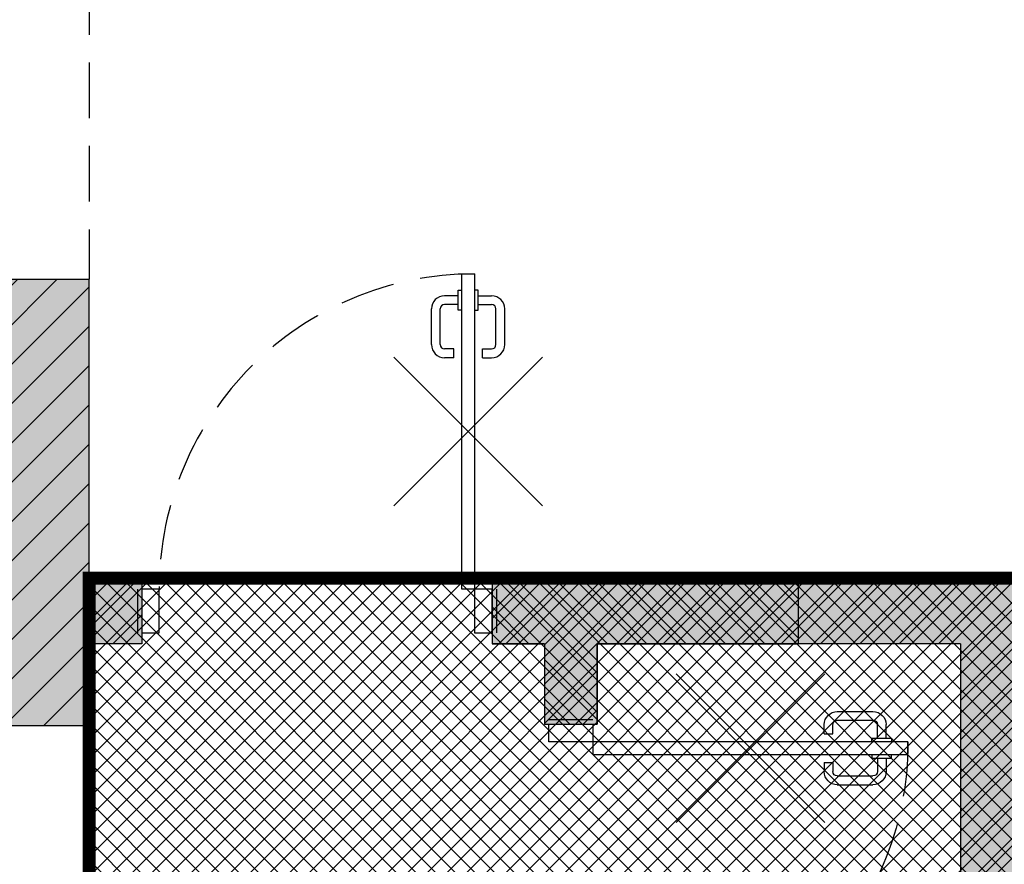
# Model space of a CAD drawing. Header units: millimetres. Extents: x 59331 to 112314, y -16110 to 34390.
# Tile 154 of 198: x 70776 to 71001, y 20979 to 21172. Entities that reach past the tile are written whole.
import ezdxf

# ---------------------------------------------------------------- set-up
doc = ezdxf.new("R2010")
doc.units = ezdxf.units.MM
for name, pattern in [('( Dashed )', [0.75, 0.5, -0.25]), ('DASHED', [0.75, 0.5, -0.25]), ('DASHEDX2', [38.1, 25.4, -12.7])]:
    doc.linetypes.add(name, pattern=pattern)
for name, color, linetype in [('_HSA_HATCH_WYPEŁNIENIA_PRZEGRÓD', 205, 'Continuous'), ('_HSA_PRZERYWANE', 153, 'DASHEDX2'), ('_HSA_STOLARKA_WEWNĘTRZNA', 132, 'Continuous'), ('_HSA_WIDOKOWE', 1, 'Continuous'), ('_HSA_ŚCIANY_DZIAŁOWE', 6, 'Continuous'), ('_HSA_ŚCIANY_MUROWANE', 4, 'Continuous')]:
    doc.layers.add(name, color=color, linetype=linetype)
doc.layers.add('_HSA_WYBURZENIA', color=7, linetype='Continuous', true_color=0xdd0303)
doc.layers.add('_HSA_ZAKRES_OPRACOWANIA_HATCH', color=31, linetype='Continuous', transparency=0.5)

# ---------------------------------------------------------------- blocks, each defined once
blk = doc.blocks.new('*U25')
for p, q in [((73.275, 68.25), (74.075, 68.25)), ((73.275, 63.75), (73.275, 68.25)), ((77.8, 68.25), (77, 68.25)), ((77.8, 63.75), (77.8, 68.25)), ((73.275, 67), (70.175, 67)), ((77.8, 67), (80.9, 67)), ((67.175, 55.86), (67.175, 64)), ((69.175, 55.86), (69.175, 64)), ((73.275, 65), (70.175, 65)), ((74.075, 63.75), (73.275, 63.75)), ((77, 63.75), (77.8, 63.75)), ((77.8, 65), (80.9, 65)), ((81.9, 55.86), (81.9, 64)), ((83.9, 55.86), (83.9, 64)), ((72.275, 54.86), (70.175, 54.86)), ((72.275, 52.86), (72.275, 54.86)), ((78.8, 52.86), (78.8, 54.86)), ((78.8, 54.86), (80.9, 54.86)), ((72.275, 52.86), (70.175, 52.86)), ((78.8, 52.86), (80.9, 52.86))]:
    blk.add_line(p, q)
for points in [[(77, 0), (74.075, 0), (74.075, 72), (77, 72)], [(1, 0), (1, -10), (5, -10), (5, 0)], [(77, 0), (77, -10), (81, -10), (81, 0)]]:
    blk.add_lwpolyline(points, close=True)
for points in [[(0, 0), (0, -10)], [(82, 0), (82, -10)]]:
    blk.add_lwpolyline(points)
at = {"linetype": 'DASHED', "ltscale": 25}
blk.add_arc((77, 0), 72, 90, 180, dxfattribs=at)
for centre, radius, start, end in [((70.175, 64), 3, 90, 180), ((80.9, 64), 3, 0, 90), ((70.175, 64), 1, 90, 180), ((80.9, 64), 1, 0, 90), ((70.175, 55.86), 3, 180, 270), ((70.175, 55.86), 1, 180, 270), ((80.9, 55.86), 3, 270, 0), ((80.9, 55.86), 1, 270, 0)]:
    blk.add_arc(centre, radius, start, end)
blk = doc.blocks.new('A$C6782ac1e')
at = {"linetype": 'Continuous', "ltscale": 400}
for p, q in [((-12.24, 20.65), (12.24, -20.65)), ((20.65, 12.24), (-20.65, -12.24))]:
    blk.add_line(p, q, dxfattribs=at)

msp = doc.modelspace()

# ---------------------------------------------------------------- hatches: boundary and pattern name
at = {"layer": '_HSA_HATCH_WYPEŁNIENIA_PRZEGRÓD'}
h = msp.add_hatch(dxfattribs=at)
h.set_pattern_fill('ANSI31', color=256, scale=2, angle=-1e-13, style=0)
h.paths.add_polyline_path([(70804.33, 21044.14), (70792.33, 21044.14), (70792.33, 21029.14), (70804.33, 21029.14)])
h.paths.add_polyline_path([(71039.39, 21029.14), (71196.33, 21029.14), (71196.33, 21010.81), (71208.33, 21010.81), (71208.33, 21029.14), (71234.39, 21029.14), (71234.39, 21044.14), (70884.33, 21044.14), (70884.33, 21029.14), (70896.33, 21029.14), (70896.33, 21010.81), (70908.33, 21010.81), (70908.33, 21029.14), (70991.33, 21029.14), (70991.33, 20789.14), (71003.33, 20789.14), (71003.33, 20959.1), (71039.39, 20959.1)])
h.paths.add_polyline_path([(71030.86, 21022.64), (71030.86, 21008.64), (71010.86, 21008.64), (71010.86, 21022.64)], flags=16)
h.paths.add_polyline_path([(71030.86, 21001.41), (71030.86, 20987.41), (71010.86, 20987.41), (71010.86, 21001.41)], flags=16)
h.paths.add_polyline_path([(71030.86, 20978.54), (71030.86, 20964.54), (71010.86, 20964.54), (71010.86, 20978.54)], flags=16)
h.paths.add_polyline_path([(70908.33, 20930.81), (70896.33, 20930.81), (70896.33, 20789.14), (70908.33, 20789.14)], flags=17)
h.paths.add_polyline_path([(71706.81, 21149.88), (71691.81, 21149.88), (71691.81, 21044.14), (71344.39, 21044.14), (71344.39, 21029.14), (71691.81, 21029.14), (71691.81, 20927.14), (71508.33, 20927.14), (71508.33, 20949.14), (71496.33, 20949.14), (71496.33, 20896.14), (71508.33, 20896.14), (71508.33, 20915.14), (71691.81, 20915.14), (71691.81, 20813.14), (71497.33, 20813.14), (71497.33, 20801.14), (71691.81, 20801.14), (71691.81, 20541.14), (71419.33, 20541.14), (71419.33, 20529.14), (71691.81, 20529.14), (71691.81, 20052.14), (71706.81, 20052.14)])
h.paths.add_polyline_path([(71419.33, 20813.14), (71407.33, 20813.14), (71407.33, 20789.14), (71419.33, 20789.14)], flags=17)
h.paths.add_polyline_path([(71208.33, 20930.81), (71196.33, 20930.81), (71196.33, 20789.14), (71208.33, 20789.14)], flags=17)
at = {"layer": '_HSA_HATCH_WYPEŁNIENIA_PRZEGRÓD', "true_color": 0x969696}
h = msp.add_hatch(color=252, dxfattribs=at)
h.paths.add_polyline_path([(70804.33, 21044.14), (70792.33, 21044.14), (70792.33, 21029.14), (70804.33, 21029.14)])
h.paths.add_polyline_path([(71234.39, 21044.14), (70884.33, 21044.14), (70884.33, 21029.14), (70896.33, 21029.14), (70896.33, 21010.81), (70908.33, 21010.81), (70908.33, 21029.14), (70991.33, 21029.14), (70991.33, 20789.14), (71003.33, 20789.14), (71003.33, 20959.1), (71039.39, 20959.1), (71039.39, 21029.14), (71196.33, 21029.14), (71196.33, 21010.81), (71208.33, 21010.81), (71208.33, 21029.14), (71234.39, 21029.14)])
h.paths.add_polyline_path([(71030.86, 21022.64), (71030.86, 21008.64), (71010.86, 21008.64), (71010.86, 21022.64)], flags=16)
h.paths.add_polyline_path([(71030.86, 21001.41), (71030.86, 20987.41), (71010.86, 20987.41), (71010.86, 21001.41)], flags=16)
h.paths.add_polyline_path([(71030.86, 20978.54), (71030.86, 20964.54), (71010.86, 20964.54), (71010.86, 20978.54)], flags=16)
h.paths.add_polyline_path([(70908.33, 20930.81), (70896.33, 20930.81), (70896.33, 20789.14), (70908.33, 20789.14)], flags=17)
h.paths.add_polyline_path([(71706.81, 21149.88), (71691.81, 21149.88), (71691.81, 21044.14), (71344.39, 21044.14), (71344.39, 21029.14), (71691.81, 21029.14), (71691.81, 20927.14), (71508.33, 20927.14), (71508.33, 20949.14), (71496.33, 20949.14), (71496.33, 20896.14), (71508.33, 20896.14), (71508.33, 20915.14), (71691.81, 20915.14), (71691.81, 20813.14), (71497.33, 20813.14), (71497.33, 20801.14), (71691.81, 20801.14), (71691.81, 20541.14), (71419.33, 20541.14), (71419.33, 20529.14), (71691.81, 20529.14), (71691.81, 20052.14), (71706.81, 20052.14)])
h.paths.add_polyline_path([(71419.33, 20813.14), (71407.33, 20813.14), (71407.33, 20789.14), (71419.33, 20789.14)], flags=17)
h.paths.add_polyline_path([(71208.33, 20930.81), (71196.33, 20930.81), (71196.33, 20789.14), (71208.33, 20789.14)], flags=17)
h = msp.add_hatch(color=252, dxfattribs=at)
h.paths.add_polyline_path([(72343.19, 19936.42), (72313.81, 19936.42), (72313.81, 19836.41), (72343.19, 19836.41), (72343.19, 19841.41), (72358.19, 19841.41), (72358.19, 19931.42), (72343.19, 19931.42)])
h.paths.add_polyline_path([(72343.19, 19666.41), (72313.81, 19666.41), (72313.81, 19610.42), (72278.81, 19610.42), (72278.81, 19580.42), (71917.19, 19580.42), (71917.19, 19527.42), (72358.19, 19527.42), (72358.19, 19661.41), (72343.19, 19661.41)])
h.paths.add_polyline_path([(71811.19, 19580.42), (71728.19, 19580.42), (71728.19, 19606.42), (71713.81, 19606.42), (71713.81, 19658.24), (71688.81, 19658.24), (71688.81, 19581.42), (71128.19, 19581.42), (71128.19, 19606.42), (71092.47, 19606.42), (71092.47, 19580.42), (70813.91, 19580.42), (70813.91, 19602), (70792.33, 19602), (70792.33, 19736.53), (70739.33, 19736.53), (70739.33, 19527.42), (71811.19, 19527.42)])
h.paths.add_polyline_path([(70792.33, 20365.53), (70739.33, 20365.53), (70739.33, 19896.53), (70792.33, 19896.53)])
h.paths.add_polyline_path([(70792.33, 20892.53), (70754.33, 20892.53), (70754.33, 20887.53), (70739.33, 20887.53), (70739.33, 20480.53), (70792.33, 20480.53)])
h.paths.add_polyline_path([(70792.33, 21112.41), (70739.33, 21112.41), (70739.33, 21015.53), (70754.33, 21015.53), (70754.33, 21010.53), (70792.33, 21010.53)])
at = {"layer": '_HSA_HATCH_WYPEŁNIENIA_PRZEGRÓD'}
h = msp.add_hatch(dxfattribs=at)
h.set_pattern_fill('ANSI31', color=256, scale=2, style=0)
h.set_pattern_definition([(45, (933.797, 1317.1015), (-4.49012806, 4.49012806), [])])
h.paths.add_polyline_path([(72343.19, 19936.42), (72313.81, 19936.42), (72313.81, 19836.41), (72343.19, 19836.41)])
h.paths.add_polyline_path([(72343.19, 19666.41), (72313.81, 19666.41), (72313.81, 19610.42), (72278.81, 19610.42), (72278.81, 19580.42), (71917.19, 19580.42), (71917.19, 19542.42), (72343.19, 19542.42)])
h.paths.add_polyline_path([(71811.19, 19580.42), (71728.19, 19580.42), (71728.19, 19606.42), (71713.81, 19606.42), (71713.81, 19658.24), (71688.81, 19658.24), (71688.81, 19581.42), (71128.19, 19581.42), (71128.19, 19606.42), (71092.47, 19606.42), (71092.47, 19580.42), (70813.91, 19580.42), (70813.91, 19602), (70792.33, 19602), (70792.33, 19736.53), (70754.33, 19736.53), (70754.33, 19542.42), (71811.19, 19542.42)])
h.paths.add_polyline_path([(70792.33, 20365.53), (70754.33, 20365.53), (70754.33, 19896.53), (70792.33, 19896.53)])
h.paths.add_polyline_path([(70792.33, 20892.53), (70754.33, 20892.53), (70754.33, 20480.53), (70792.33, 20480.53)])
h.paths.add_polyline_path([(70792.33, 21112.41), (70754.33, 21112.41), (70754.33, 21010.53), (70792.33, 21010.53)])
at = {"layer": '_HSA_WYBURZENIA'}
h = msp.add_hatch(dxfattribs=at)
h.set_pattern_fill('ANSI37', color=256, scale=2, angle=-180)
h.paths.add_polyline_path([(70884.33, 21044.14), (70884.33, 21029.14), (70896.33, 21029.14), (70896.33, 21010.81), (70908.33, 21010.81), (70908.33, 21029.14), (70954.33, 21029.14), (70954.33, 21044.14)])
at = {"layer": '_HSA_ZAKRES_OPRACOWANIA_HATCH', "linetype": '( Dashed )', "ltscale": 25, "true_color": 0xd4c5c8}
h = msp.add_hatch(dxfattribs=at)
h.set_pattern_fill('ANSI37', color=9)
h.set_pattern_definition([(45, (-16000, 0), (-2.24506403, 2.24506403), []), (135, (-16000, 0), (-2.24506403, -2.24506403), [])])
h.paths.add_polyline_path([(70792.33, 21044.14), (71735.43, 21044.14), (71735.43, 21379.88), (71735.43, 21394.88), (71691.81, 21394.88), (71691.81, 21681.88), (72313.81, 21681.88), (72313.81, 20394.88), (71901.81, 20394.88), (71706.81, 20394.88), (71706.81, 20543.14), (71419.33, 20543.14), (71419.33, 20789.14), (70792.33, 20789.14)])

# ---------------------------------------------------------------- linework, layer by layer
at = {"layer": '_HSA_PRZERYWANE', "ltscale": 0.5}
msp.add_line((70792.33, 21352.41), (70792.33, 21112.41), dxfattribs=at)
at = {"layer": '_HSA_WIDOKOWE'}
msp.add_line((70792.33, 21010.53), (70792.33, 20892.53), dxfattribs=at)
at = {"layer": '_HSA_WYBURZENIA'}
msp.add_lwpolyline([(70884.33, 21044.14), (70884.33, 21029.14), (70896.33, 21029.14), (70896.33, 21010.81), (70908.33, 21010.81), (70908.33, 21029.14), (70954.33, 21029.14), (70954.33, 21044.14)], close=True, dxfattribs=at)
at = {"layer": '_HSA_ZAKRES_OPRACOWANIA_HATCH', "color": 9, "linetype": '( Dashed )', "ltscale": 25, "true_color": 0xd4c5c8, "const_width": 3}
msp.add_lwpolyline([(70792.33, 21044.14), (71735.43, 21044.14), (71735.43, 21379.88), (71735.43, 21394.88), (71691.81, 21394.88), (71691.81, 21681.88), (72313.81, 21681.88), (72313.81, 20394.88), (71901.81, 20394.88), (71706.81, 20394.88), (71706.81, 20543.14), (71419.33, 20543.14), (71419.33, 20789.14), (70792.33, 20789.14)], close=True, dxfattribs=at)
at = {"layer": '_HSA_ŚCIANY_DZIAŁOWE'}
for p, q in [((70804.33, 21044.14), (70792.33, 21044.14)), ((71234.39, 21044.14), (70884.33, 21044.14)), ((70804.33, 21029.14), (70792.33, 21029.14)), ((70896.33, 21029.14), (70884.33, 21029.14)), ((70896.33, 21029.14), (70896.33, 21010.81)), ((70991.33, 21029.14), (70908.33, 21029.14)), ((70908.33, 21029.14), (70908.33, 21010.81)), ((70991.33, 21029.14), (70991.33, 20789.14)), ((70896.33, 21010.81), (70908.33, 21010.81))]:
    msp.add_line(p, q, dxfattribs=at)
for points in [[(70804.33, 21044.14), (70804.33, 21029.14)], [(70884.33, 21044.14), (70884.33, 21029.14)]]:
    msp.add_lwpolyline(points, dxfattribs=at)
at = {"layer": '_HSA_ŚCIANY_MUROWANE'}
for p, q in [((70754.33, 21112.41), (70792.33, 21112.41)), ((70792.33, 21010.53), (70792.33, 21112.41)), ((70754.33, 21010.53), (70792.33, 21010.53))]:
    msp.add_line(p, q, dxfattribs=at)

# ---------------------------------------------------------------- block references
at = {"layer": '_HSA_STOLARKA_WEWNĘTRZNA'}
msp.add_blockref('*U25', (70803.33, 21041.64), dxfattribs=at)
at = {"layer": '_HSA_STOLARKA_WEWNĘTRZNA', "xscale": -1, "rotation": 270}
msp.add_blockref('*U25', (70907.33, 20929.81), dxfattribs=at)
at = {"layer": '_HSA_WYBURZENIA', "xscale": -1, "rotation": 345.659572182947}
for p in [(70878.86, 21077.64), (70943.33, 21005.35)]:
    msp.add_blockref('A$C6782ac1e', p, dxfattribs=at)

doc.saveas('drawing.dxf')
